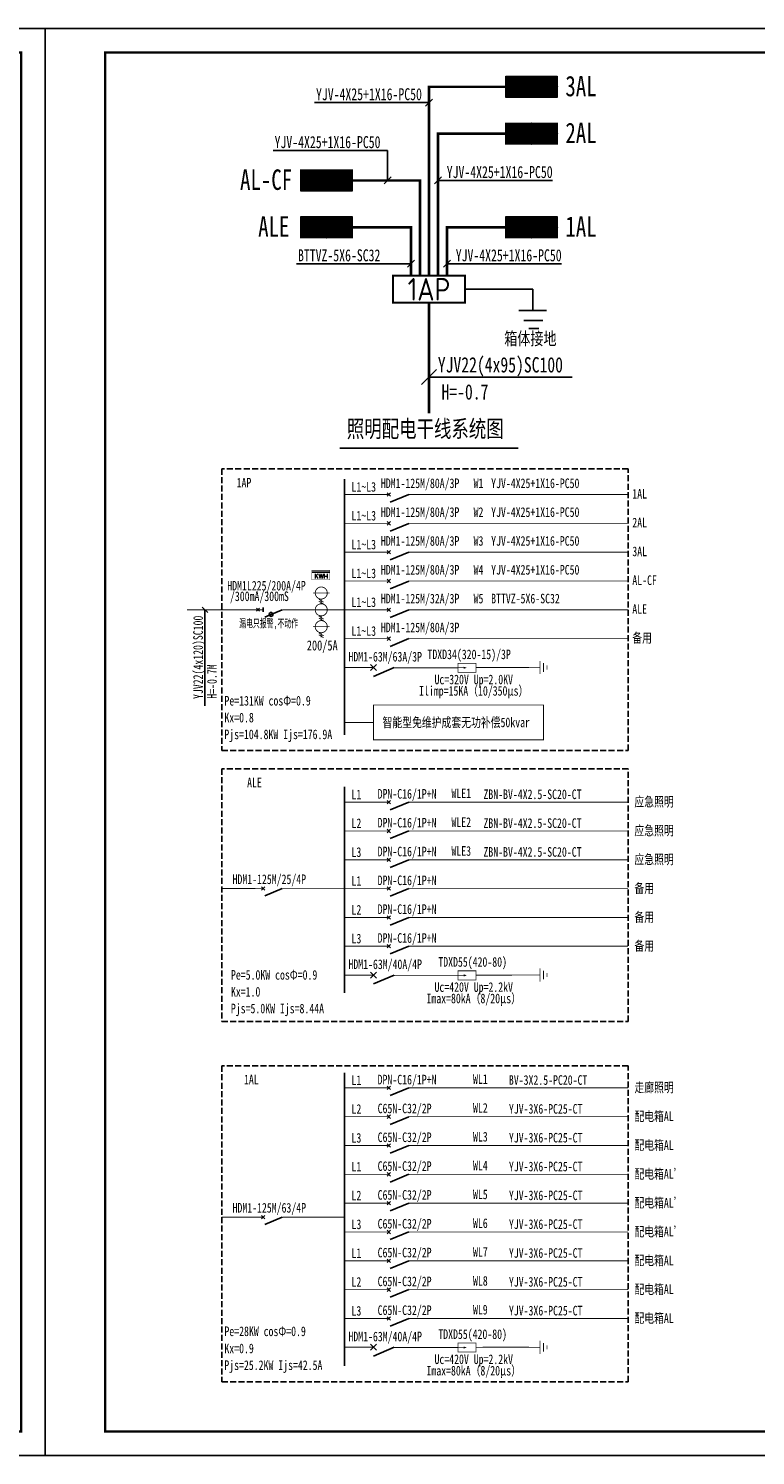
# Model space of a CAD drawing. Extents: x 427948 to 764348, y 274849 to 601549.
# Tile 36 of 212: x 511355 to 541607, y 512449 to 571849. Entities that reach past the tile are written whole.
import ezdxf
from ezdxf.enums import TextEntityAlignment as Align

# ---------------------------------------------------------------- set-up
doc = ezdxf.new("R2010")
doc.units = 0
doc.header["$LTSCALE"] = 1000
doc.header["$MEASUREMENT"] = 0
doc.linetypes.add('DASH', pattern=[0.35, 0.25, -0.1])
doc.layers.get('0').update_dxf_attribs({"linetype": 'CONTINUOUS'})
for name, color, linetype in [('2', 252, 'CONTINUOUS'), ('DIM-照明', 3, 'CONTINUOUS'), ('ELEMENT', 3, 'CONTINUOUS'), ('EQUIP-照明', 3, 'CONTINUOUS'), ('EQUIP-箱柜', 3, 'CONTINUOUS'), ('PUB_TITLE', 4, 'CONTINUOUS')]:
    doc.layers.add(name, color=color, linetype=linetype)
doc.styles.add('_SIMPLEX', font='SIMPLEX.shx', dxfattribs={"width": 0.8})
doc.styles.add('_TEL_ATTDEF', font='GBENOR', dxfattribs={"width": 0.8, "height": 3, "bigfont": 'GBCBIG'})
doc.styles.add('_TEL_DIM', font='SIMPLEX', dxfattribs={"width": 0.8, "height": 3.5, "bigfont": 'HZTXT'})
doc.styles.get("Standard").update_dxf_attribs({"font": 'txt.shx'})
doc.styles.add('宋体', font='txt', dxfattribs={"width": 0.75})

# ---------------------------------------------------------------- blocks, each defined once
blk = doc.blocks.new('24')
at = {"layer": 'PUB_TITLE', "linetype": 'Continuous'}
blk.add_lwpolyline([(-1193989, 144319), (-1109889, 144319), (-1109889, 203719), (-1193989, 203719)], close=True, dxfattribs=at)
at = {"layer": 'PUB_TITLE', "linetype": 'Continuous', "const_width": 100}
blk.add_lwpolyline([(-1191489, 145319), (-1110889, 145319), (-1110889, 202719), (-1191489, 202719)], close=True, dxfattribs=at)
blk = doc.blocks.new('1121')
at = {"color": 3, "linetype": 'Continuous', "const_width": 0.3}
blk.add_lwpolyline([(1.88, 0), (-1.88, 0), (-1.88, -7.5), (1.88, -7.5)], close=True, dxfattribs=at)
blk.add_lwpolyline([(0, 0), (0, -2.81)], dxfattribs=at)
at = {"color": 3, "linetype": 'Continuous'}
blk.add_lwpolyline([(0, -2.36, 0.938, 0, 0), (0, -3.75, 0, 0, 0)], format="xyseb", dxfattribs=at)
blk = doc.blocks.new('07-13-07')
at = {"layer": '2', "color": 2}
for p, q in [((-3, 7), (0, 0)), ((1, 8), (-1, 6)), ((-1, 8), (1, 6))]:
    blk.add_line(p, q, dxfattribs=at)
blk = doc.blocks.new('0114')
at = {"color": 3, "linetype": 'Continuous'}
for points in [[(0, 0, 0.3, 0.3, 0), (0, -4.58, 0.3, 0.3, 0)], [(-2.75, -4.58, 0.3, 0.3, 0), (2.75, -4.58, 0.3, 0.3, 0)], [(-1.83, -6.01, 0.3, 0.3, 0), (1.83, -6.01, 0.3, 0.3, 0)], [(-0.86, -7.5, 0.3, 0.3, 0), (0.86, -7.5, 0.3, 0.3, 0)]]:
    blk.add_lwpolyline(points, format="xyseb", dxfattribs=at)
blk = doc.blocks.new('$element$00000584')
at = {"const_width": 0.0233}
for points in [[(0, 0), (0, -1)], [(-0.467, -0.267), (-0.467, -0.733)], [(0.467, -0.267), (0.467, -0.733)], [(-0.3, -0.5), (-0.167, -0.5)], [(-0.211, -0.433), (-0.294, -0.567)], [(-0.158, -0.433), (-0.242, -0.567)], [(0.167, -0.5), (0.3, -0.5)], [(0.256, -0.433), (0.172, -0.567)], [(0.308, -0.433), (0.225, -0.567)], [(0.633, -0.5), (0.767, -0.5)], [(0.722, -0.433), (0.639, -0.567)], [(0.775, -0.433), (0.692, -0.567)]]:
    blk.add_lwpolyline(points, dxfattribs=at)
for points in [[(-0.467, -0.333, 1), (-0.467, -0.667, 1), (-0.467, -0.333)], [(0, -0.333, 1), (0, -0.667, 1), (0, -0.333)], [(0.467, -0.333, 1), (0.467, -0.667, 1), (0.467, -0.333)]]:
    blk.add_lwpolyline(points, format="xyb", close=True, dxfattribs=at)
at = {"flags": 9}
blk.add_attdef('S', (0, 0), '', height=0.00000667, dxfattribs=at)
blk = doc.blocks.new('$element$00000491')
blk.add_line((0.173, 0), (0.173, -1))
at = {"const_width": 0.0233}
blk.add_lwpolyline([(-0.267, 0), (0.267, 0), (0.267, -1), (-0.267, -1), (-0.267, 0)], dxfattribs=at)
at = {"style": '_SIMPLEX'}
blk.add_text('KWH', height=0.2667, rotation=270, dxfattribs=at).set_placement((-0.189, -0.131))
at = {"flags": 9}
blk.add_attdef('S', (0, 0), '', height=0.00000667, dxfattribs=at)
blk.add_attdef('S', (0, 0), '', height=0.00000667, dxfattribs=at)
blk = doc.blocks.new('$equip$00002710')
for p, q in [((-0.75, 0.6), (-0.75, 0)), ((0.75, 0.6), (-0.75, 0.6)), ((0.75, 0), (0.75, 0.6)), ((-0.75, 0), (0.75, 0))]:
    blk.add_line(p, q)
at = {"const_width": 0.04}
blk.add_lwpolyline([(-0.75, 0.6), (-0.75, 0), (0.75, 0), (0.75, 0.6), (-0.75, 0.6), (-0.75, 0)], dxfattribs=at)
for p in [(0, 0.6), (-0.75, 0.3), (0.75, 0.3), (0, 0)]:
    blk.add_point(p)
at = {"color": 7}
blk.add_attdef('$TEXT$', text='', height=0.5, dxfattribs=at).set_placement((0, 0.3), align=Align.MIDDLE_CENTER)
at = {"color": 7, "style": '_TEL_DIM', "flags": 1}
for tag in ['A', 'REMARK']:
    blk.add_attdef(tag, text='', height=0.00002, dxfattribs=at).set_placement((0, 0), align=Align.MIDDLE_CENTER)
blk = doc.blocks.new('*X66')
at = {"color": 0}
for p, q in [((-250, 33), (-83, 200)), ((-250, 68), (-118, 200)), ((-250, 104), (-154, 200)), ((-250, 139), (-189, 200)), ((-250, 174), (-224, 200)), ((-247, 0), (-47, 200)), ((-212, 0), (-12, 200)), ((-177, 0), (23, 200)), ((-141, 0), (59, 200)), ((-106, 0), (94, 200)), ((-71, 0), (129, 200)), ((-35, 0), (165, 200)), ((0, 0), (200, 200)), ((35, 0), (235, 200)), ((71, 0), (250, 179)), ((106, 0), (250, 144)), ((141, 0), (250, 109)), ((177, 0), (250, 73)), ((212, 0), (250, 38)), ((247, 0), (250, 3))]:
    blk.add_line(p, q, dxfattribs=at)
blk = doc.blocks.new('$equip$00002943')
for p, q in [((-0.75, 0.6), (-0.75, 0)), ((0.75, 0.6), (-0.75, 0.6)), ((0.75, 0), (0.75, 0.6)), ((-0.75, 0), (0.75, 0))]:
    blk.add_line(p, q)
for points, const_width in [([(-0.75, 0.3), (0.75, 0.3)], 0.6), ([(-0.75, 0.6), (-0.75, 0), (0.75, 0), (0.75, 0.6), (-0.75, 0.6), (-0.75, 0)], 0.04)]:
    blk.add_lwpolyline(points, dxfattribs=dict(const_width=const_width))
for p in [(0, 0.6), (-0.75, 0.3), (0, 0), (0.75, 0.3)]:
    blk.add_point(p)
at = {"xscale": 0.00300000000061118, "yscale": 0.00300000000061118, "zscale": 0.003}
blk.add_blockref('*X66', (0, 0), dxfattribs=at)
at = {"color": 7, "style": '_TEL_DIM', "flags": 1}
for tag in ['A', 'REMARK']:
    blk.add_attdef(tag, text='', height=0.00002, dxfattribs=at).set_placement((0, 0), align=Align.MIDDLE_CENTER)

msp = doc.modelspace()

# ---------------------------------------------------------------- linework, layer by layer
at = {"layer": 'DIM-照明'}
msp.add_line((526298, 566772.7), (526298, 565526.1), dxfattribs=at)
at = {"layer": 'EQUIP-照明'}
for p, q in [((528021.6, 568765.7), (523258.1, 568765.7)), ((527873.4, 568617.5), (528169.7, 568913.8)), ((526298, 566772.7), (521534.5, 566772.7)), ((526149.9, 565378), (526446.1, 565674.2)), ((528248.4, 565378), (528544.7, 565674.2)), ((528396.6, 565526.1), (533160, 565526.1)), ((527271.6, 562059), (522508.1, 562059)), ((527123.4, 561910.8), (527419.7, 562207.1)), ((528623.4, 561910.8), (528919.7, 562207.1)), ((528771.6, 562059), (533535, 562059)), ((527713.7, 557034.4), (528330.9, 557651.6)), ((528022.3, 557343), (533977.9, 557343)), ((527180.3, 552451), (526409.7, 552131.1)), ((527180.3, 551251), (526409.7, 550931.1)), ((527180.3, 550051), (526409.7, 549731.1)), ((527180.3, 548851), (526409.7, 548531.1)), ((518576.5, 547757.9), (518813.7, 547544.6)), ((518695.1, 543658.8), (518695, 547651.3)), ((521910.6, 547651.1), (521185.4, 547350.1)), ((527180.3, 547651), (526409.7, 547331.1)), ((527180.3, 546451), (526409.7, 546131.1)), ((527180.1, 539647), (526409.5, 539327.1)), ((527180.1, 538447), (526409.5, 538127.1)), ((527180.1, 537247), (526409.5, 536927.1)), ((521910.4, 536047.1), (521185.2, 535746.1)), ((527180.1, 536047), (526409.5, 535727.1)), ((527180.1, 534847), (526409.5, 534527.1)), ((527180.1, 533647), (526409.5, 533327.1)), ((527179.7, 527752.4), (526409.2, 527432.5)), ((527179.7, 526552.4), (526409.2, 526232.5)), ((527179.7, 525352.4), (526409.2, 525032.5)), ((527179.7, 524152.4), (526409.2, 523832.5)), ((527179.7, 522952.4), (526409.2, 522632.5)), ((521910.1, 522371.2), (521184.8, 522070.1)), ((527179.7, 521752.4), (526409.2, 521432.5)), ((527179.7, 520552.4), (526409.2, 520232.5)), ((527179.7, 519352.4), (526409.2, 519032.5)), ((527179.7, 518152.4), (526409.2, 517832.5))]:
    msp.add_line(p, q, dxfattribs=at)
at = {"layer": 'EQUIP-照明', "color": 3}
for p, q in [((529521.6, 560995.4), (532338.7, 560995.4)), ((532338.7, 560995.4), (532338.7, 560107.3)), ((531760, 560107.3), (532917.4, 560107.3)), ((531966.7, 559694.2), (532752, 559694.2)), ((532173.4, 559363.8), (532586.7, 559363.8))]:
    msp.add_line(p, q, dxfattribs=at)
at = {"layer": 'EQUIP-照明', "linetype": 'DASH'}
for p, q in [((519396.8, 553523.5), (519396.5, 541801.4)), ((536309.6, 553523.5), (519396.8, 553523.5)), ((536309.6, 541801.4), (536309.6, 553523.5)), ((519396.5, 541801.4), (536309.6, 541801.4)), ((519396.4, 541038.2), (519396.2, 530511)), ((536309.4, 541038.2), (519396.4, 541038.2)), ((536309.4, 530511), (536309.4, 541038.2)), ((519396.2, 530511), (536309.4, 530511)), ((519396.2, 528665.8), (519396.1, 515519.3)), ((536309.1, 528665.8), (519396.2, 528665.8)), ((536309.1, 515519.3), (536309.1, 528665.8)), ((519396, 515519.3), (536309.1, 515519.3))]:
    msp.add_line(p, q, dxfattribs=at)
at = {"layer": 'EQUIP-照明', "ltscale": 0.05}
for p, q in [((526421.7, 552523.1), (526277.5, 552378.9)), ((526277.5, 552523.1), (526421.7, 552378.9)), ((526421.7, 551323.1), (526277.5, 551178.9)), ((526277.5, 551323.1), (526421.7, 551178.9)), ((526421.7, 550123.1), (526277.5, 549978.9)), ((526277.5, 550123.1), (526421.7, 549978.9)), ((526421.7, 548923.1), (526277.5, 548778.9)), ((526277.5, 548923.1), (526421.7, 548778.9)), ((520836.9, 547727), (520972.6, 547591.3)), ((520972.6, 547727), (520836.9, 547591.3)), ((521120.1, 547755.1), (521120.1, 547563.2)), ((526421.7, 547723.1), (526277.5, 547578.9)), ((526277.5, 547723.1), (526421.7, 547578.9)), ((526421.7, 546523.1), (526277.5, 546378.9)), ((526277.5, 546523.1), (526421.7, 546378.9)), ((526277.3, 539719.1), (526421.5, 539574.9)), ((526421.5, 539719.1), (526277.3, 539574.9)), ((526277.3, 538519.1), (526421.5, 538374.9)), ((526421.5, 538519.1), (526277.3, 538374.9)), ((526277.3, 537319.1), (526421.5, 537174.9)), ((526421.5, 537319.1), (526277.3, 537174.9)), ((521052, 536115), (521187.7, 535979.3)), ((521187.7, 536115), (521052, 535979.3)), ((526277.3, 536119.1), (526421.5, 535974.9)), ((526421.5, 536119.1), (526277.3, 535974.9)), ((526277.3, 534919.1), (526421.5, 534774.9)), ((526421.5, 534919.1), (526277.3, 534774.9)), ((526277.3, 533719.1), (526421.5, 533574.9)), ((526421.5, 533719.1), (526277.3, 533574.9)), ((526277, 527824.5), (526421.2, 527680.3)), ((526421.2, 527824.5), (526277, 527680.3)), ((526277, 526624.5), (526421.2, 526480.3)), ((526421.2, 526624.5), (526277, 526480.3)), ((526277, 525424.5), (526421.2, 525280.3)), ((526421.2, 525424.5), (526277, 525280.3)), ((526277, 524224.5), (526421.2, 524080.3)), ((526421.2, 524224.5), (526277, 524080.3)), ((526277, 523024.5), (526421.2, 522880.3)), ((526421.2, 523024.5), (526277, 522880.3)), ((521051.7, 522439.1), (521187.4, 522303.4)), ((521187.4, 522439.1), (521051.7, 522303.4)), ((526277, 521824.5), (526421.2, 521680.3)), ((526421.2, 521824.5), (526277, 521680.3)), ((526277, 520624.5), (526421.2, 520480.3)), ((526421.2, 520624.5), (526277, 520480.3)), ((526277, 519424.5), (526421.2, 519280.3)), ((526421.2, 519424.5), (526277, 519280.3)), ((526277, 518224.5), (526421.2, 518080.3)), ((526421.2, 518224.5), (526277, 518080.3))]:
    msp.add_line(p, q, dxfattribs=at)
at = {"layer": 'EQUIP-照明'}
for points, const_width in [([(528021.6, 561557.9), (528021.6, 569423.1), (531218.7, 569423.1)], 105), ([(528396.6, 561557.9), (528396.6, 567474.6), (531218.7, 567474.6)], 105), ([(527646.6, 561557.9), (527646.6, 565526.1), (524824.5, 565526.1)], 105), ([(527271.6, 561557.9), (527271.6, 563577.6), (524824.5, 563577.6)], 105), ([(528771.6, 561557.9), (528771.6, 563577.6), (531218.7, 563577.6)], 105), ([(528022.1, 555829.4), (528022.1, 555829.4), (528021.6, 560432.9)], 105), ([(524302, 554382), (531742.6, 554382)], 70), ([(524505.4, 553099.5), (524505.4, 542438.9)], 60), ([(521120.1, 547651.2), (517951.5, 547651.3)], 35), ([(521910.6, 547651.1), (524505.4, 547651)], 35), ([(524505.4, 545251), (525713.4, 545251)], 40.5), ([(526548.5, 545239.1), (529224.1, 545239.1)], 37.5), ([(529974.1, 545251), (532186.1, 545252.4)], 37.5), ([(524505.4, 542963.5), (525713.4, 542963.5)], 40.5), ([(524505.2, 540284.3), (524505.2, 531697)], 60), ([(521119.9, 536047.2), (519396.3, 536047.3)], 35), ([(521910.4, 536047.1), (524505.2, 536047)], 35), ([(524505.2, 532447), (525713.2, 532447)], 40.5), ([(526548.3, 532435.1), (529223.9, 532435.1)], 37.5), ([(529973.9, 532447), (532185.9, 532448.4)], 37.5), ([(524504.9, 528389.7), (524504.9, 516167)], 60), ([(521119.5, 522371.3), (519395.9, 522371.3)], 35), ([(521910.1, 522371.2), (524504.9, 522371.1)], 35), ([(524504.9, 516952.4), (525712.9, 516952.4)], 40.5), ([(526548, 516940.5), (529223.6, 516940.5)], 37.5), ([(529973.6, 516952.4), (532185.5, 516953.8)], 37.5)]:
    msp.add_lwpolyline(points, dxfattribs=dict(at, const_width=const_width))
at = {"layer": 'EQUIP-照明', "ltscale": 0.05, "const_width": 35}
for points in [[(524505.4, 552451), (526349.6, 552451)], [(524505.4, 552451), (526349.6, 552451)], [(527180.3, 552451), (528363.8, 552451)], [(528363.8, 552451), (536309.6, 552451)], [(524505.4, 551251), (526349.6, 551251)], [(524505.4, 551251), (526349.6, 551251)], [(527180.3, 551251), (528363.8, 551251)], [(528363.8, 551251), (536309.6, 551251)], [(524505.4, 550051), (526349.6, 550051)], [(524505.4, 550051), (526349.6, 550051)], [(527180.3, 550051), (528363.8, 550051)], [(528363.8, 550051), (536309.6, 550051)], [(524505.4, 548851), (526349.6, 548851)], [(524505.4, 548851), (526349.6, 548851)], [(527180.3, 548851), (528363.8, 548851)], [(528363.8, 548851), (536309.6, 548851)], [(524505.4, 547651), (526349.6, 547651)], [(527180.3, 547651), (528363.8, 547651)], [(528363.8, 547651), (536309.6, 547651)], [(524505.4, 546451), (526349.6, 546451)], [(524505.4, 546451), (526349.6, 546451)], [(527180.3, 546451), (528363.8, 546451)], [(528363.8, 546451), (536309.6, 546451)], [(524505.2, 539647), (526349.4, 539647)], [(524505.2, 539647), (526349.4, 539647)], [(527180.1, 539647), (528363.6, 539647)], [(527608, 539647), (536309.3, 539647)], [(524505.2, 538447), (526349.4, 538447)], [(524505.2, 538447), (526349.4, 538447)], [(527180.1, 538447), (528363.6, 538447)], [(527608, 538447), (536309.3, 538447)], [(524505.2, 537247), (526349.4, 537247)], [(524505.2, 537247), (526349.4, 537247)], [(527180.1, 537247), (528363.6, 537247)], [(527608, 537247), (536309.3, 537247)], [(524505.2, 536047), (526349.4, 536047)], [(524505.2, 536047), (526349.4, 536047)], [(527180.1, 536047), (528363.6, 536047)], [(527608, 536047), (536309.3, 536047)], [(524505.2, 534847), (526349.4, 534847)], [(524505.2, 534847), (526349.4, 534847)], [(527180.1, 534847), (528363.6, 534847)], [(527608, 534847), (536309.3, 534847)], [(524505.2, 533647), (526349.4, 533647)], [(524505.2, 533647), (526349.4, 533647)], [(527180.1, 533647), (528363.6, 533647)], [(527608, 533647), (536309.3, 533647)], [(524504.9, 527752.4), (526349.1, 527752.4)], [(524504.9, 527752.4), (526349.1, 527752.4)], [(527179.7, 527752.4), (528363.3, 527752.4)], [(527607.7, 527752.4), (536309.1, 527752.4)], [(524504.9, 526552.4), (526349.1, 526552.4)], [(524504.9, 526552.4), (526349.1, 526552.4)], [(527179.7, 526552.4), (528363.3, 526552.4)], [(527607.7, 526552.4), (536309.1, 526552.4)], [(524504.9, 525352.4), (526349.1, 525352.4)], [(524504.9, 525352.4), (526349.1, 525352.4)], [(527179.7, 525352.4), (528363.3, 525352.4)], [(527607.7, 525352.4), (536309.1, 525352.4)], [(524504.9, 524152.4), (526349.1, 524152.4)], [(524504.9, 524152.4), (526349.1, 524152.4)], [(527179.7, 524152.4), (528363.3, 524152.4)], [(527607.7, 524152.4), (536309.1, 524152.4)], [(524504.9, 522952.4), (526349.1, 522952.4)], [(524504.9, 522952.4), (526349.1, 522952.4)], [(527179.7, 522952.4), (528363.3, 522952.4)], [(527607.7, 522952.4), (536309.1, 522952.4)], [(524504.9, 521752.4), (526349.1, 521752.4)], [(524504.9, 521752.4), (526349.1, 521752.4)], [(527179.7, 521752.4), (528363.3, 521752.4)], [(527607.7, 521752.4), (536309.1, 521752.4)], [(524504.9, 520552.4), (526349.1, 520552.4)], [(524504.9, 520552.4), (526349.1, 520552.4)], [(527179.7, 520552.4), (528363.3, 520552.4)], [(527607.7, 520552.4), (536309.1, 520552.4)], [(524504.9, 519352.4), (526349.1, 519352.4)], [(524504.9, 519352.4), (526349.1, 519352.4)], [(527179.7, 519352.4), (528363.3, 519352.4)], [(527607.7, 519352.4), (536309.1, 519352.4)], [(524504.9, 518152.4), (526349.1, 518152.4)], [(524504.9, 518152.4), (526349.1, 518152.4)], [(527179.7, 518152.4), (528363.3, 518152.4)], [(527607.7, 518152.4), (536309.1, 518152.4)]]:
    msp.add_lwpolyline(points, dxfattribs=at)
at = {"layer": 'EQUIP-照明', "const_width": 40.5}
msp.add_lwpolyline([(525713.4, 543689.5), (532783.4, 543689.5), (532783.4, 542237.5), (525713.4, 542237.5)], close=True, dxfattribs=at)
at = {"layer": 'EQUIP-照明', "ltscale": 0.05}
msp.add_circle((521447.3, 547460.4), 80.6, dxfattribs=at)

# ---------------------------------------------------------------- block references
for p in [(1621936.9, 368130.5), (1706036.9, 368130.5)]:
    msp.add_blockref('24', p)
at = {"layer": 'ELEMENT', "rotation": 270}
for name, p, xscale, yscale, zscale in [('$element$00000491', (523144.9, 549095.9), -750, -750, 750), ('$element$00000584', (524286.3, 547651), 1500, 1500, 1500)]:
    msp.add_blockref(name, p, dxfattribs=dict(at, xscale=xscale, yscale=yscale, zscale=zscale))
at = {"layer": 'EQUIP-照明', "rotation": 90}
for name, p, xscale, yscale, zscale in [('07-13-07', (526576.4, 545251), 123.2876712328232, 123.2876712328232, 123.2876712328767), ('1121', (529224.1, 545239.1), 100, 100, 99.99999999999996), ('0114', (532186.1, 545252.4), 100, 100, 99.99999999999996), ('07-13-07', (526576.2, 532447), 123.2876712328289, 123.2876712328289, 123.2876712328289), ('1121', (529223.9, 532435.1), 100, 100, 100), ('0114', (532185.9, 532448.4), 100, 100, 100), ('07-13-07', (526575.9, 516952.4), 123.2876712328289, 123.2876712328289, 123.2876712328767), ('1121', (529223.6, 516940.5), 100, 100, 99.99999999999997), ('0114', (532185.5, 516953.8), 100, 100, 99.99999999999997)]:
    msp.add_blockref(name, p, dxfattribs=dict(at, xscale=xscale, yscale=yscale, zscale=zscale))
at = {"layer": 'EQUIP-箱柜', "yscale": 1425, "zscale": 1425}
for p, xscale in [((532287.4, 568995.6), 1425), ((532287.4, 567047.1), 1425), ((523755.7, 565098.6), -1425), ((523755.7, 563150.1), -1425), ((532287.4, 563150.1), 1425)]:
    msp.add_blockref('$equip$00002943', p, dxfattribs=dict(at, xscale=xscale))
at = {"layer": 'EQUIP-箱柜'}
ref = msp.add_blockref('$equip$00002710', (528021.6, 560432.9), dxfattribs=dict(at, xscale=2000, yscale=1875, zscale=1875))
ref.add_attrib('$TEXT$', '1AP', dxfattribs={"layer": '0', "color": 7, "height": 937.5, "style": '_TEL_ATTDEF'}).set_placement((528021.6, 560995.4), align=Align.MIDDLE_CENTER)

# ---------------------------------------------------------------- texts
at = {"layer": 'EQUIP-照明', "style": '宋体'}
for s, height, width, p in [('3AL', 850.72, 0.75, (533696.1, 569029.5)), ('2AL', 850.72, 0.75, (533696.1, 567081)), ('AL-CF', 850.72, 0.75, (520156.6, 565132.5)), ('ALE', 850.72, 0.75, (520911.4, 563184)), ('1AL', 850.72, 0.75, (533696.1, 563184)), ('YJV22(4x95)SC100', 638.04, 0.75, (528387.5, 557533)), ('H=-0.7', 638.04, 0.75, (528540.4, 556404.2)), ('照明配电干线系统图', 708.93, 0.75, (524602.6, 554834.4)), ('1AP', 400, 0.75, (520014.2, 552745.7, -13.8)), ('漏电只报警,不动作', 340.08, 0.6, (520120.8, 546918.5)), ('TDXD34(320-15)/3P', 400, 0.75, (527956.3, 545598.1)), ('智能型免维护成套无功补偿50kvar', 400, 0.75, (526087.6, 542766.6)), ('ALE', 400, 0.75, (520450.2, 540260.4, -13.8)), ('应急照明', 400, 0.75, (536569.2, 539463.4)), ('应急照明', 400, 0.75, (536569.2, 538263.4)), ('应急照明', 400, 0.75, (536569.2, 537063.4)), ('备用', 400, 0.75, (536569.2, 535863.4)), ('备用', 400, 0.75, (536569.2, 534663.4)), ('备用', 400, 0.75, (536569.2, 533463.4)), ('TDXD55(420-80)', 400, 0.75, (528409.2, 532794.1)), ('1AL', 400, 0.75, (520322, 527902.1, -13.8)), ('走廊照明', 400, 0.75, (536568.9, 527568.8)), ('配电箱AL', 400, 0.75, (536568.9, 526368.8)), ('配电箱AL', 400, 0.75, (536568.9, 525168.8)), ('配电箱AL’', 400, 0.75, (536568.9, 523968.8)), ('配电箱AL’', 400, 0.75, (536568.9, 522768.8)), ('配电箱AL’', 400, 0.75, (536568.9, 521568.8)), ('配电箱AL', 400, 0.75, (536568.9, 520368.8)), ('配电箱AL', 400, 0.75, (536568.9, 519168.8)), ('配电箱AL', 400, 0.75, (536568.9, 517968.8)), ('TDXD55(420-80)', 400, 0.75, (528408.8, 517299.5))]:
    msp.add_text(s, height=height, dxfattribs=dict(at, width=width)).set_placement(p)
for s, height, rotation, width, p in [('YJV-4X25+1X16-PC50', 500, 359.997783, 0.72, (523318.1, 568865.9, 6.3)), ('YJV-4X25+1X16-PC50', 500, 359.997783, 0.72, (521594.5, 566872.9, 6.3)), ('YJV-4X25+1X16-PC50', 500, 0.002217, 0.72, (528758, 565626.2, 6.3)), ('BTTVZ-5X6-SC32', 500, 359.997783, 0.72, (522568.1, 562159.2, 6.3)), ('YJV-4X25+1X16-PC50', 500, 0.002217, 0.72, (529133, 562159.1, 6.3)), ('HDM1-125M/80A/3P', 400, 359.997783, 0.75, (526018.6, 552719.8, 6.9)), ('W1', 400, 359.997783, 0.75, (529876.6, 552719.8, 6.9)), ('YJV-4X25+1X16-PC50', 400, 359.997783, 0.75, (530607.6, 552719.8, 6.9)), ('L1~L3', 400, 359.997783, 0.75, (524796.6, 552570.5)), ('1AL', 400, 359.997783, 0.75, (536482.4, 552285)), ('HDM1-125M/80A/3P', 400, 359.997783, 0.75, (526018.6, 551519.8, 6.9)), ('W2', 400, 359.997783, 0.75, (529876.6, 551519.8, 6.9)), ('YJV-4X25+1X16-PC50', 400, 359.997783, 0.75, (530607.6, 551519.8, 6.9)), ('L1~L3', 400, 359.997783, 0.75, (524796.6, 551370.5)), ('2AL', 400, 359.997783, 0.75, (536482.4, 551085)), ('HDM1-125M/80A/3P', 400, 359.997783, 0.75, (526018.6, 550319.8, 6.9)), ('W3', 400, 359.997783, 0.75, (529876.6, 550319.8, 6.9)), ('YJV-4X25+1X16-PC50', 400, 359.997783, 0.75, (530607.6, 550319.8, 6.9)), ('L1~L3', 400, 359.997783, 0.75, (524796.6, 550170.5)), ('3AL', 400, 359.997783, 0.75, (536482.4, 549885)), ('HDM1-125M/80A/3P', 400, 359.997783, 0.75, (526018.6, 549119.8, 6.9)), ('W4', 400, 359.997783, 0.75, (529876.6, 549119.8, 6.9)), ('YJV-4X25+1X16-PC50', 400, 359.997783, 0.75, (530607.6, 549119.8, 6.9)), ('HDM1L225/200A/4P', 400, 359.997783, 0.75, (519625.1, 548456.4)), ('L1~L3', 400, 359.997783, 0.75, (524796.6, 548970.5)), ('AL-CF', 400, 359.997783, 0.75, (536482.4, 548685)), ('/300mA/300mS', 400, 359.997783, 0.75, (519737.7, 548016.6)), ('HDM1-125M/32A/3P', 400, 359.997783, 0.75, (526018.6, 547919.8, 6.9)), ('W5', 400, 359.997783, 0.75, (529876.6, 547919.8, 6.9)), ('BTTVZ-5X6-SC32', 400, 359.997783, 0.75, (530607.6, 547919.8, 6.9)), ('L1~L3', 400, 359.997783, 0.75, (524796.6, 547770.5)), ('ALE', 400, 359.997783, 0.75, (536482.4, 547485)), ('YJV22(4x120)SC100', 400.095, 89.997782, 0.75, (518608.9, 543939.3)), ('HDM1-125M/80A/3P', 400, 359.997783, 0.75, (526018.6, 546719.8, 6.9)), ('L1~L3', 400, 359.997783, 0.75, (524796.6, 546570.5)), ('备用', 400, 359.997783, 0.75, (536482.4, 546285)), ('HDM1-63M/63A/3P', 400, 359.997783, 0.75, (524667.5, 545500.5)), ('H=-0.7M', 400.1, 89.997782, 0.75, (519186.5, 543952)), ('Pe=131KW cosΦ=0.9', 400, 359.997783, 0.75, (519506.8, 543668.1, -6.9)), ('Kx=0.8', 400, 359.997783, 0.75, (519506, 542966.4, -6.9)), ('Pjs=104.8KW Ijs=176.9A', 400, 359.997783, 0.75, (519503.1, 542268.7, -6.9)), ('L1', 400, 359.997783, 0.75, (524796.4, 539766.5)), ('DPN-C16/1P+N', 400, 359.997783, 0.75, (525883.6, 539791, 6.9)), ('WLE1', 400, 359.997783, 0.75, (528955.1, 539813.3, -6.9)), ('ZBN-BV-4X2.5-SC20-CT', 400, 359.997783, 0.75, (530287.2, 539773.1)), ('L2', 400, 359.997783, 0.75, (524796.4, 538566.5)), ('DPN-C16/1P+N', 400, 359.997783, 0.75, (525883.6, 538591, 6.9)), ('WLE2', 400, 359.997783, 0.75, (528955.1, 538613.3, -6.9)), ('ZBN-BV-4X2.5-SC20-CT', 400, 359.997783, 0.75, (530287.2, 538573.1)), ('L3', 400, 359.997783, 0.75, (524796.4, 537366.5)), ('DPN-C16/1P+N', 400, 359.997783, 0.75, (525883.6, 537391, 6.9)), ('WLE3', 400, 359.997783, 0.75, (528955.1, 537413.3, -6.9)), ('ZBN-BV-4X2.5-SC20-CT', 400, 359.997783, 0.75, (530287.2, 537373.1)), ('HDM1-125M/25/4P', 400, 359.997783, 0.75, (519844, 536236.3)), ('L1', 400, 359.997783, 0.75, (524796.4, 536166.5)), ('DPN-C16/1P+N', 400, 359.997783, 0.75, (525883.6, 536191, 6.9)), ('L2', 400, 359.997783, 0.75, (524796.4, 534966.5)), ('DPN-C16/1P+N', 400, 359.997783, 0.75, (525883.6, 534991, 6.9)), ('L3', 400, 359.997783, 0.75, (524796.4, 533766.5)), ('DPN-C16/1P+N', 400, 359.997783, 0.75, (525883.6, 533791, 6.9)), ('HDM1-63M/40A/4P', 400, 359.997783, 0.75, (524667.3, 532696.6)), ('Pe=5.0KW cosΦ=0.9', 400, 359.997783, 0.75, (519779.2, 532255.3, -6.9)), ('Kx=1.0', 400, 359.997783, 0.75, (519778.4, 531553.6, -6.9)), ('Pjs=5.0KW Ijs=8.44A', 400, 359.997783, 0.75, (519775.6, 530856, -6.9)), ('L1', 400, 359.997783, 0.75, (524796.1, 527871.9)), ('DPN-C16/1P+N', 400, 359.997783, 0.75, (525883.3, 527896.3, 6.9)), ('WL1', 400, 359.997783, 0.75, (529852, 527918.7, -6.9)), ('BV-3X2.5-PC20-CT', 400, 359.997783, 0.75, (531346.3, 527878.5)), ('L2', 400, 359.997783, 0.75, (524796.1, 526671.9)), ('C65N-C32/2P', 400, 359.997783, 0.75, (525883.3, 526696.3, 6.9)), ('WL2', 400, 359.997783, 0.75, (529852, 526718.7, -6.9)), ('YJV-3X6-PC25-CT', 400, 359.997783, 0.75, (531346.3, 526678.5)), ('L3', 400, 359.997783, 0.75, (524796.1, 525471.9)), ('C65N-C32/2P', 400, 359.997783, 0.75, (525883.3, 525496.3, 6.9)), ('WL3', 400, 359.997783, 0.75, (529852, 525518.7, -6.9)), ('YJV-3X6-PC25-CT', 400, 359.997783, 0.75, (531346.3, 525478.5)), ('L1', 400, 359.997783, 0.75, (524796.1, 524271.9)), ('C65N-C32/2P', 400, 359.997783, 0.75, (525883.3, 524296.3, 6.9)), ('WL4', 400, 359.997783, 0.75, (529852, 524318.7, -6.9)), ('YJV-3X6-PC25-CT', 400, 359.997783, 0.75, (531346.3, 524278.5)), ('L2', 400, 359.997783, 0.75, (524796.1, 523071.9)), ('C65N-C32/2P', 400, 359.997783, 0.75, (525883.3, 523096.3, 6.9)), ('WL5', 400, 359.997783, 0.75, (529852, 523118.7, -6.9)), ('YJV-3X6-PC25-CT', 400, 359.997783, 0.75, (531346.3, 523078.5)), ('HDM1-125M/63/4P', 400, 359.997783, 0.75, (519843.7, 522560.4)), ('L3', 400, 359.997783, 0.75, (524796.1, 521871.9)), ('C65N-C32/2P', 400, 359.997783, 0.75, (525883.3, 521896.3, 6.9)), ('WL6', 400, 359.997783, 0.75, (529852, 521918.7, -6.9)), ('YJV-3X6-PC25-CT', 400, 359.997783, 0.75, (531346.3, 521878.5)), ('L1', 400, 359.997783, 0.75, (524796.1, 520671.9)), ('C65N-C32/2P', 400, 359.997783, 0.75, (525883.3, 520696.3, 6.9)), ('WL7', 400, 359.997783, 0.75, (529852, 520718.7, -6.9)), ('YJV-3X6-PC25-CT', 400, 359.997783, 0.75, (531346.3, 520678.5)), ('L2', 400, 359.997783, 0.75, (524796.1, 519471.9)), ('C65N-C32/2P', 400, 359.997783, 0.75, (525883.3, 519496.3, 6.9)), ('WL8', 400, 359.997783, 0.75, (529852, 519518.7, -6.9)), ('YJV-3X6-PC25-CT', 400, 359.997783, 0.75, (531346.3, 519478.5)), ('L3', 400, 359.997783, 0.75, (524796.1, 518271.9)), ('C65N-C32/2P', 400, 359.997783, 0.75, (525883.3, 518296.3, 6.9)), ('WL9', 400, 359.997783, 0.75, (529852, 518318.7, -6.9)), ('YJV-3X6-PC25-CT', 400, 359.997783, 0.75, (531346.3, 518278.5)), ('Pe=28KW cosΦ=0.9', 400, 359.997783, 0.75, (519506.3, 517419, -6.9)), ('HDM1-63M/40A/4P', 400, 359.997783, 0.75, (524667, 517201.9)), ('Kx=0.9', 400, 359.997783, 0.75, (519505.5, 516705.5, -6.9)), ('Pjs=25.2KW Ijs=42.5A', 400, 359.997783, 0.75, (519502.6, 516007.9, -6.9))]:
    msp.add_text(s, height=height, rotation=rotation, dxfattribs=dict(at, width=width)).set_placement(p)
at = {"layer": 'EQUIP-照明', "color": 3, "style": '宋体', "width": 0.75}
msp.add_text('箱体接地', height=531.7, dxfattribs=at).set_placement((531153.4, 558677))
at = {"layer": 'EQUIP-照明', "style": '宋体', "width": 0.75}
msp.add_text('200/5A', height=420, rotation=359.997783, dxfattribs=at).set_placement((523579, 546135.1), align=Align.MIDDLE)
for s, p in [('Uc=320V Up=2.0KV', (529882.6, 544753.3)), ('Ilimp=15KA（10/350μs）', (529882.6, 544278.9)), ('Imax=80kA（8/20μs）', (529882.4, 531475)), ('Uc=420V Up=2.2kV', (529882.4, 531949.3)), ('Imax=80kA（8/20μs）', (529882.1, 515980.3)), ('Uc=420V Up=2.2kV', (529882.1, 516454.7))]:
    msp.add_text(s, height=400, dxfattribs=at).set_placement(p, align=Align.MIDDLE_CENTER)
at = {"layer": 'EQUIP-照明', "style": '宋体', "width": 0.75, "flags": 1}
msp.add_attdef('A', text='配电干线图', height=0.014, dxfattribs=at).set_placement((528693.1, 554382), align=Align.MIDDLE_CENTER)

doc.saveas('drawing.dxf')
